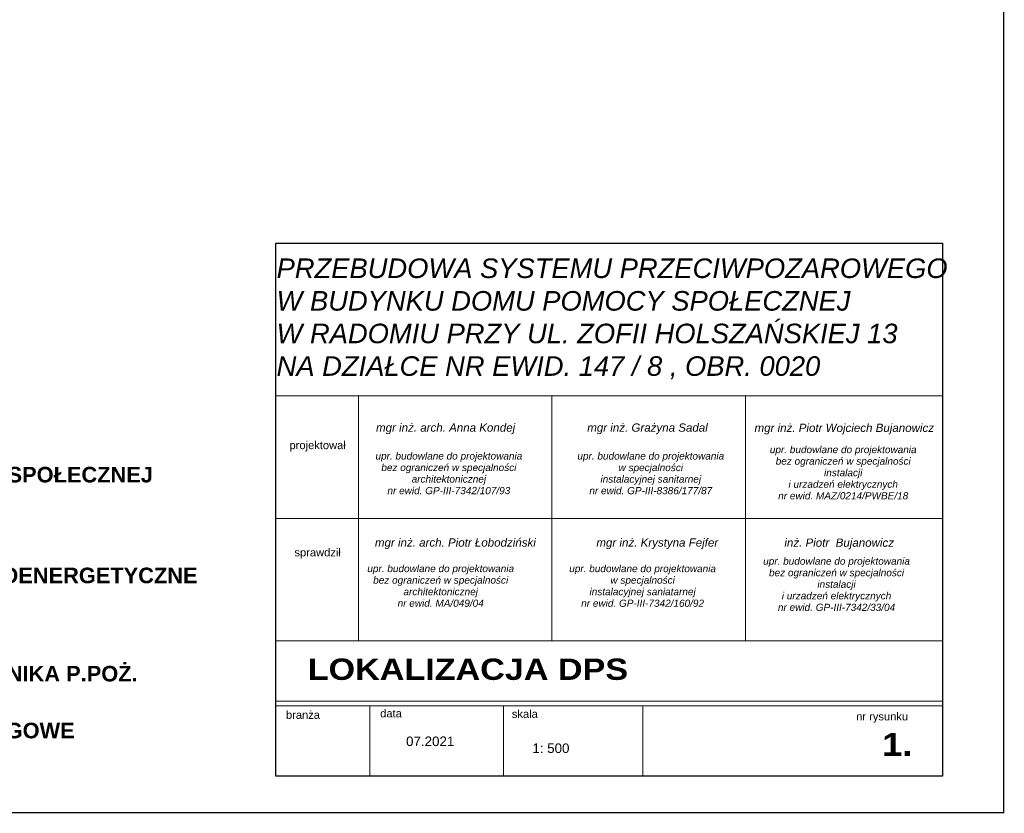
# Model space of a CAD drawing. Extents: x 7513272 to 7513487, y 5698927 to 5699090.
# Tile 11 of 12: x 7513415 to 7513487, y 5698929 to 5698987. Entities that reach past the tile are written whole.
import ezdxf

# ---------------------------------------------------------------- set-up
doc = ezdxf.new("R2010")
doc.units = 0
doc.layers.get('0').update_dxf_attribs({"linetype": 'CONTINUOUS'})
for name, color, linetype, lineweight in [('12 pomocnicze', 241, 'CONTINUOUS', 5), ('OPIS', 7, 'CONTINUOUS', 0), ('opis pom', 7, 'CONTINUOUS', 9), ('opisy', 80, 'CONTINUOUS', 5), ('RAMKA', 7, 'CONTINUOUS', 0), ('TABELKA', 22, 'CONTINUOUS', 9)]:
    doc.layers.add(name, color=color, linetype=linetype, lineweight=lineweight)
doc.layers.add('GSPWPS', color=7, linetype='CONTINUOUS', lineweight=13, true_color=0x0a0909)
doc.styles.add('Arial', font='ariali.ttf')

# ---------------------------------------------------------------- blocks, each defined once
blk = doc.blocks.new('KOLO')
blk.add_hatch(color=0).paths.add_polyline_path([(0, 0.5), (-0.12941, 0.482963), (-0.25, 0.433013), (-0.353553, 0.353553), (-0.433013, 0.25), (-0.482963, 0.12941), (-0.5, 0), (-0.482963, -0.12941), (-0.433013, -0.25), (-0.353553, -0.353553), (-0.25, -0.433013), (-0.12941, -0.482963), (0, -0.5), (0.12941, -0.482963), (0.25, -0.433013), (0.353553, -0.353553), (0.433013, -0.25), (0.482963, -0.12941), (0.5, 0), (0.482963, 0.12941), (0.433013, 0.25), (0.353553, 0.353553), (0.25, 0.433013), (0.12941, 0.482963)])

msp = doc.modelspace()

# ---------------------------------------------------------------- linework, layer by layer
at = {"layer": '12 pomocnicze', "color": 7}
for p, q in [((7513433.498, 5698959.863), (7513482.082, 5698959.863)), ((7513439.523, 5698959.863), (7513439.523, 5698941.984)), ((7513453.623, 5698959.863), (7513453.623, 5698941.984)), ((7513467.723, 5698959.863), (7513467.723, 5698941.984)), ((7513433.498, 5698950.924), (7513482.082, 5698950.924)), ((7513433.498, 5698941.984), (7513482.082, 5698941.984)), ((7513433.498, 5698937.602), (7513482.082, 5698937.602)), ((7513433.498, 5698937.256), (7513482.082, 5698937.256)), ((7513440.336, 5698937.256), (7513440.336, 5698932.125)), ((7513450.097, 5698937.256), (7513450.097, 5698932.125)), ((7513460.238, 5698937.246), (7513460.238, 5698932.115))]:
    msp.add_line(p, q, dxfattribs=at)
at = {"layer": 'RAMKA', "color": 0, "const_width": 0.09, "flags": 128}
msp.add_lwpolyline([(7513282.541, 5698929.469), (7513486.541, 5698929.469), (7513486.541, 5699071.969), (7513282.541, 5699071.969), (7513282.541, 5698929.469)], dxfattribs=at)
at = {"layer": 'TABELKA', "color": 7, "lineweight": 25, "flags": 128}
msp.add_lwpolyline([(7513433.498, 5698970.977), (7513482.082, 5698970.977), (7513482.082, 5698932.125), (7513433.498, 5698932.125)], close=True, dxfattribs=at)

# ---------------------------------------------------------------- block references
at = {"layer": 'GSPWPS', "color": 18, "lineweight": 13, "true_color": 0x0a0909, "xscale": 0.072, "yscale": 0.072, "zscale": 0.072, "rotation": 180}
msp.add_blockref('KOLO', (7513460.742, 5698967.034), dxfattribs=at)

# ---------------------------------------------------------------- texts
at = {"color": 7, "char_height": 0.52171, "attachment_point": 5, "line_spacing_factor": 0.968304, "style": 'Arial'}
for s, insert in [('upr. budowlane do projektowania\\Pbez ograniczeń w specjalności\\Parchitektonicznej\\Pnr ewid. GP-III-7342/107/93', (7513446.108, 5698954.206)), ('upr. budowlane do projektowania\\Pw specjalności\\Pinstalacyjnej sanitarnej\\Pnr ewid. GP-III-8386/177/87', (7513460.822, 5698954.203)), ('upr. budowlane do projektowania\\Pbez ograniczeń w specjalności\\Pinstalacji  \\Pi urzadzeń elektrycznych\\Pnr ewid. MAZ/0214/PWBE/18', (7513474.846, 5698954.251)), ('upr. budowlane do projektowania\\Pbez ograniczeń w specjalności\\Pinstalacji  \\Pi urzadzeń elektrycznych\\Pnr ewid. GP-III-7342/33/04', (7513474.36, 5698946.119)), ('upr. budowlane do projektowania\\Pbez ograniczeń w specjalności\\Parchitektonicznej\\Pnr ewid. MA/049/04', (7513445.513, 5698945.999)), ('upr. budowlane do projektowania\\Pw specjalności\\Pinstalacyjnej saniatarnej\\Pnr ewid. GP-III-7342/160/92', (7513460.227, 5698945.997))]:
    msp.add_mtext(s, dxfattribs=dict(at, insert=insert))
at = {"layer": 'OPIS', "color": 7, "insert": (7513433.553, 5698969.867), "char_height": 1.4256, "width": 85.53934, "attachment_point": 1, "style": 'Arial'}
msp.add_mtext('\\A1;PRZEBUDOWA SYSTEMU PRZECIWPOZAROWEGO\\PW BUDYNKU DOMU POMOCY SPOŁECZNEJ \\PW RADOMIU PRZY UL. ZOFII HOLSZAŃSKIEJ 13 \\PNA DZIAŁCE NR EWID. 147 / 8 , OBR. 0020\\P\\P   ', dxfattribs=at)
at = {"layer": 'opis pom', "char_height": 1.1375, "width": 48.80512, "attachment_point": 1}
for s, insert in [('\\A1;{\\fArial|b1|i0|c238|p39;\\P\\PBUDYNEK DOMU POMOCY SPOŁECZNEJ}', (7513392.847, 5698958.471)), ('\\A1;{\\fArial|b1|i0|c238|p39;\\PISTN. PRZYŁĄCZE ELEKTROENERGETYCZNE}', (7513392.659, 5698949.229)), ('\\A1;{\\fArial|b1|i0|c238|p39;\\PPROJ. SKRZYNKA WYŁĄCZNIKA P.POŻ.}', (7513392.614, 5698942.068)), ('\\A1;{\\fArial|b1|i0|c238|p39;\\P\\PIST. PRZYŁĄCZE WODOCIĄGOWE}', (7513392.626, 5698939.819))]:
    msp.add_mtext(s, dxfattribs=dict(at, insert=insert))
at = {"layer": 'opisy', "color": 7, "lineweight": 40, "char_height": 0.60197, "attachment_point": 5, "line_spacing_factor": 0.968304, "style": 'Arial'}
for s, insert in [('mgr inż. arch. Anna Kondej', (7513445.87, 5698957.451)), ('mgr inż. Grażyna Sadal', (7513460.583, 5698957.449)), ('mgr inż. Piotr Wojciech Bujanowicz', (7513474.924, 5698957.432)), (' inż. Piotr  Bujanowicz', (7513474.437, 5698949.062))]:
    msp.add_mtext(s, dxfattribs=dict(at, insert=insert))
at = {"layer": 'opisy', "color": 7, "attachment_point": 5, "line_spacing_factor": 0.968304}
for s, insert, char_height in [('{\\fArial|b0|i0|c238|p34;projektował}', (7513436.544, 5698956.17), 0.58061), ('{\\fArial|b0|i0|c238|p34;sprawdził}', (7513436.544, 5698948.354), 0.58061), ('{\\fArial|b0|i0|c238|p34;branża}', (7513435.476, 5698936.596), 0.58061), ('{\\fArial|b0|i0|c238|p34;data}', (7513441.892, 5698936.706), 0.58061), ('{\\fArial|b0|i0|c238|p34;skala}', (7513451.643, 5698936.664), 0.58061), ('{\\fArial|b0|i0|c238|p34;nr rysunku}', (7513477.68, 5698936.398), 0.58061), ('{\\fArial|b0|i0|c238|p34;07.2021}', (7513444.747, 5698934.669), 0.69673), ('{\\fArial|b0|i0|c238|p34;1: 500}', (7513453.543, 5698934.163), 0.69673)]:
    msp.add_mtext(s, dxfattribs=dict(at, insert=insert, char_height=char_height))
at = {"layer": 'opisy', "color": 7, "lineweight": 40, "char_height": 0.60197, "width": 15.09799, "attachment_point": 5, "line_spacing_factor": 0.968304, "style": 'Arial'}
for s, insert in [('mgr inż. arch. Piotr Łobodziński', (7513446.582, 5698949.074)), ('mgr inż. Krystyna Fejfer', (7513461.296, 5698949.072))]:
    msp.add_mtext(s, dxfattribs=dict(at, insert=insert))
at = {"layer": 'opisy', "color": 7, "attachment_point": 1}
for s, insert, char_height, width in [('{\\fArial Black|b0|i0|c238|p34;\\PLOKALIZACJA DPS}', (7513435.822, 5698943.297), 1.5552, 33.3866), ('{\\farial black|b0|i0|c238|p34;1.}', (7513477.677, 5698935.272), 1.65888, 6.70838)]:
    msp.add_mtext(s, dxfattribs=dict(at, insert=insert, char_height=char_height, width=width))

doc.saveas('drawing.dxf')
